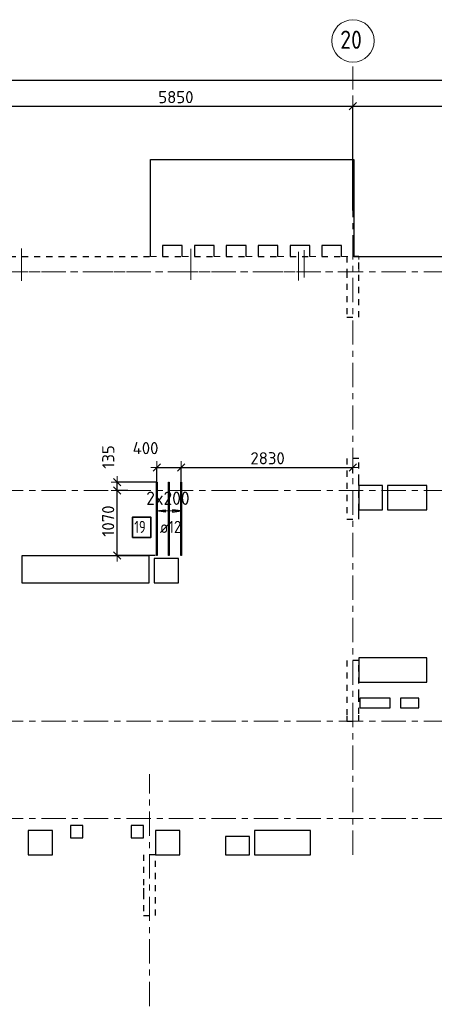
# Model space of a CAD drawing. Header units: metres. Extents: x -38 to 97, y -15 to 21.
# Tile 10 of 114: x 46 to 53, y 4 to 21. Entities that reach past the tile are written whole.
import ezdxf

# ---------------------------------------------------------------- set-up
doc = ezdxf.new("R2010")
doc.units = ezdxf.units.M
doc.header["$PDMODE"] = 65
for name, pattern in [('______11', [0.5, 0.4, -0.05, 0, -0.05]), ('______2', [0.0405, 0.03, -0.0105]), ('______3', [0.5, 0.4, -0.1]), ('______5', [1.1, 0.8, -0.1, 0.1, -0.1])]:
    doc.linetypes.add(name, pattern=pattern)
for name, color, linetype, lineweight in [('XR$2$Осевая линия (1)', 7, '______5', 13), ('XR$2$Размерная линия (1)', 7, 'Continuous', 13), ('XR$4$Балка (1)', 7, '______3', 13), ('XR$4$Перекрытие (1)', 7, 'Continuous', 35), ('XR$4$Размерная линия (1)', 7, 'Continuous', 13)]:
    doc.layers.add(name, color=color, linetype=linetype, lineweight=lineweight)
doc.layers.add('XR$4$Арм.стержн.Доп. Арм ниж.зоны У', color=7, linetype='Continuous', lineweight=35, true_color=0x1cff1c)
doc.layers.add('XR$6$Стена_ бетон несущ.', color=7, linetype='Continuous', lineweight=70, true_color=0xb4b496)
doc.styles.add('ISOCPEUR', font='txt')
doc.dimstyles.new('DIMSTYLE_3', dxfattribs={"dimtxt": 0.2, "dimasz": 0.2, "dimexe": 0, "dimexo": 0, "dimgap": 0.1, "dimtad": 2, "dimdec": 0, "dimlfac": 1000, "dimrnd": 5, "dimzin": 12, "dimdsep": 46, "dimtxsty": 'ISOCPEUR', "dimblk1": 'ALL_ML_STRICH', "dimblk2": 'ALL_ML_STRICH', "dimsah": 1, "dimcen": 0, "dimclrd": 7, "dimclre": 256, "dimclrt": 7, "dimadec": 0, "dimazin": 0, "dimtfac": 1, "dimtdec": 0, "dimtix": 1, "dimtmove": 2, "dimatfit": 3, "dimfxl": 0, "dimtzin": 0, "dimlwd": 0, "dimlwe": -3, "dimarcsym": 0})
doc.dimstyles.new('DIMSTYLE_33', dxfattribs={"dimtxt": 0.2, "dimasz": 0.2, "dimexe": 0, "dimexo": 0, "dimgap": 0.1, "dimtad": 2, "dimdec": 0, "dimlfac": 1000, "dimrnd": 5, "dimzin": 12, "dimdsep": 46, "dimtxsty": 'ISOCPEUR', "dimblk1": 'ALL_ML_STRICH', "dimblk2": 'ALL_ML_STRICH', "dimsah": 1, "dimcen": 0, "dimclrd": 7, "dimclre": 256, "dimclrt": 7, "dimadec": 0, "dimazin": 0, "dimtfac": 1, "dimtdec": 0, "dimtix": 1, "dimtmove": 2, "dimatfit": 3, "dimfxl": 0, "dimtvp": 1.2, "dimtzin": 0, "dimlwd": 0, "dimlwe": -3, "dimarcsym": 0})

# ---------------------------------------------------------------- blocks, each defined once
blk = doc.blocks.new('ALL_ML_STRICH')
at = {"color": 0, "linetype": 'ByBlock', "lineweight": -2}
for p, q in [((-1, 0), (0.5, 0)), ((-0.3, -0.3), (0.3, 0.3)), ((0, -0.5), (0, 0.5))]:
    blk.add_line(p, q, dxfattribs=at)
blk = doc.blocks.new('*D11')
at = {"layer": 'DEFPOINTS', "color": 7, "linetype": 'Continuous', "lineweight": 13, "transparency": 33554687}
for p in [(0.5, 19.557), (0.5, 19.377), (61.6, 17.12)]:
    blk.add_point(p, dxfattribs=at)
at = {"layer": 'XR$2$Размерная линия (1)', "color": 9, "linetype": 'Continuous', "lineweight": -2, "true_color": 0xc7c7c7, "transparency": 33554687}
for p, q in [((0.5, 19.357), (0.5, 19.557)), ((61.6, 17.14), (61.6, 19.557))]:
    blk.add_line(p, q, dxfattribs=at)
at = {"layer": 'XR$2$Размерная линия (1)', "color": 7, "linetype": 'Continuous', "lineweight": -2, "transparency": 33554687}
blk.add_line((0.5, 19.557), (61.6, 19.557), dxfattribs=at)
at = {"layer": 'XR$2$Размерная линия (1)', "color": 7, "linetype": 'Continuous', "lineweight": 13, "transparency": 33554687, "xscale": 0.2, "yscale": 0.2, "zscale": 0.2, "rotation": 180}
blk.add_blockref('ALL_ML_STRICH', (0.5, 19.557), dxfattribs=at)
at = {"layer": 'XR$2$Размерная линия (1)', "color": 7, "linetype": 'Continuous', "lineweight": 13, "transparency": 33554687, "xscale": 0.2, "yscale": 0.2, "zscale": 0.2}
blk.add_blockref('ALL_ML_STRICH', (61.6, 19.557), dxfattribs=at)
at = {"layer": 'XR$2$Размерная линия (1)', "color": 7, "linetype": 'Continuous', "lineweight": 13, "transparency": 33554687, "insert": (31.1, 19.707), "char_height": 0.2, "width": 1, "attachment_point": 5, "style": 'ISOCPEUR'}
blk.add_mtext('\\A1;{61100}', dxfattribs=at)
blk = doc.blocks.new('*D37')
at = {"layer": 'DEFPOINTS', "color": 7, "linetype": 'Continuous', "lineweight": 13, "transparency": 33554687}
for p in [(45.65, 19.126), (45.65, 19.05), (51.5, 17.39)]:
    blk.add_point(p, dxfattribs=at)
at = {"layer": 'XR$2$Размерная линия (1)', "color": 9, "linetype": 'Continuous', "lineweight": -2, "true_color": 0xc7c7c7, "transparency": 33554687}
for p, q in [((45.65, 19.07), (45.65, 19.126)), ((51.5, 17.41), (51.5, 19.126))]:
    blk.add_line(p, q, dxfattribs=at)
at = {"layer": 'XR$2$Размерная линия (1)', "color": 7, "linetype": 'Continuous', "lineweight": -2, "transparency": 33554687}
blk.add_line((45.65, 19.126), (51.5, 19.126), dxfattribs=at)
at = {"layer": 'XR$2$Размерная линия (1)', "color": 7, "linetype": 'Continuous', "lineweight": 13, "transparency": 33554687, "xscale": 0.2, "yscale": 0.2, "zscale": 0.2, "rotation": 180}
blk.add_blockref('ALL_ML_STRICH', (45.65, 19.126), dxfattribs=at)
at = {"layer": 'XR$2$Размерная линия (1)', "color": 7, "linetype": 'Continuous', "lineweight": 13, "transparency": 33554687, "xscale": 0.2, "yscale": 0.2, "zscale": 0.2}
blk.add_blockref('ALL_ML_STRICH', (51.5, 19.126), dxfattribs=at)
at = {"layer": 'XR$2$Размерная линия (1)', "color": 7, "linetype": 'Continuous', "lineweight": 13, "transparency": 33554687, "insert": (48.585, 19.276), "char_height": 0.2, "width": 0.8, "attachment_point": 5, "style": 'ISOCPEUR'}
blk.add_mtext('\\A1;{5850}', dxfattribs=at)
blk = doc.blocks.new('*D38')
at = {"layer": 'DEFPOINTS', "color": 7, "linetype": 'Continuous', "lineweight": 13, "transparency": 33554687}
for p in [(51.5, 19.126), (51.5, 17.39), (61.6, 17.491)]:
    blk.add_point(p, dxfattribs=at)
at = {"layer": 'XR$2$Размерная линия (1)', "color": 9, "linetype": 'Continuous', "lineweight": -2, "true_color": 0xc7c7c7, "transparency": 33554687}
for p, q in [((51.5, 17.41), (51.5, 19.126)), ((61.6, 17.511), (61.6, 19.126))]:
    blk.add_line(p, q, dxfattribs=at)
at = {"layer": 'XR$2$Размерная линия (1)', "color": 7, "linetype": 'Continuous', "lineweight": -2, "transparency": 33554687}
blk.add_line((51.5, 19.126), (61.6, 19.126), dxfattribs=at)
at = {"layer": 'XR$2$Размерная линия (1)', "color": 7, "linetype": 'Continuous', "lineweight": 13, "transparency": 33554687, "xscale": 0.2, "yscale": 0.2, "zscale": 0.2, "rotation": 180}
blk.add_blockref('ALL_ML_STRICH', (51.5, 19.126), dxfattribs=at)
at = {"layer": 'XR$2$Размерная линия (1)', "color": 7, "linetype": 'Continuous', "lineweight": 13, "transparency": 33554687, "xscale": 0.2, "yscale": 0.2, "zscale": 0.2}
blk.add_blockref('ALL_ML_STRICH', (61.6, 19.126), dxfattribs=at)
at = {"layer": 'XR$2$Размерная линия (1)', "color": 7, "linetype": 'Continuous', "lineweight": 13, "transparency": 33554687, "insert": (56.6, 19.276), "char_height": 0.2, "width": 1, "attachment_point": 5, "style": 'ISOCPEUR'}
blk.add_mtext('\\A1;{10100}', dxfattribs=at)
blk = doc.blocks.new('*D265')
at = {"layer": 'DEFPOINTS', "color": 7, "linetype": 'Continuous', "lineweight": 13, "transparency": 33554687}
for p in [(48.27, 13.179), (48.27, 12.885), (48.67, 12.885)]:
    blk.add_point(p, dxfattribs=at)
at = {"layer": 'XR$4$Размерная линия (1)', "color": 9, "linetype": 'Continuous', "lineweight": -2, "true_color": 0xc7c7c7, "transparency": 33554687}
for p, q in [((48.27, 12.905), (48.27, 13.179)), ((48.67, 12.905), (48.67, 13.179))]:
    blk.add_line(p, q, dxfattribs=at)
at = {"layer": 'XR$4$Размерная линия (1)', "color": 7, "linetype": 'Continuous', "lineweight": -2, "transparency": 33554687}
blk.add_line((48.27, 13.179), (48.67, 13.179), dxfattribs=at)
at = {"layer": 'XR$4$Размерная линия (1)', "color": 7, "linetype": 'Continuous', "lineweight": 13, "transparency": 33554687, "xscale": 0.2, "yscale": 0.2, "zscale": 0.2, "rotation": 180}
blk.add_blockref('ALL_ML_STRICH', (48.27, 13.179), dxfattribs=at)
at = {"layer": 'XR$4$Размерная линия (1)', "color": 7, "linetype": 'Continuous', "lineweight": 13, "transparency": 33554687, "xscale": 0.2, "yscale": 0.2, "zscale": 0.2}
blk.add_blockref('ALL_ML_STRICH', (48.67, 13.179), dxfattribs=at)
at = {"layer": 'XR$4$Размерная линия (1)', "color": 7, "linetype": 'Continuous', "lineweight": 13, "transparency": 33554687, "insert": (48.085, 13.496), "char_height": 0.2, "width": 0.6, "attachment_point": 5, "style": 'ISOCPEUR'}
blk.add_mtext('\\A1;{400}', dxfattribs=at)
blk = doc.blocks.new('*D266')
at = {"layer": 'DEFPOINTS', "color": 7, "linetype": 'Continuous', "lineweight": 13, "transparency": 33554687}
for p in [(48.67, 13.179), (51.5, 13.068), (48.67, 12.885)]:
    blk.add_point(p, dxfattribs=at)
at = {"layer": 'XR$4$Размерная линия (1)', "color": 9, "linetype": 'Continuous', "lineweight": -2, "true_color": 0xc7c7c7, "transparency": 33554687}
for p, q in [((48.67, 12.905), (48.67, 13.179)), ((51.5, 13.088), (51.5, 13.179))]:
    blk.add_line(p, q, dxfattribs=at)
at = {"layer": 'XR$4$Размерная линия (1)', "color": 7, "linetype": 'Continuous', "lineweight": -2, "transparency": 33554687}
blk.add_line((48.67, 13.179), (51.5, 13.179), dxfattribs=at)
at = {"layer": 'XR$4$Размерная линия (1)', "color": 7, "linetype": 'Continuous', "lineweight": 13, "transparency": 33554687, "xscale": 0.2, "yscale": 0.2, "zscale": 0.2, "rotation": 180}
blk.add_blockref('ALL_ML_STRICH', (48.67, 13.179), dxfattribs=at)
at = {"layer": 'XR$4$Размерная линия (1)', "color": 7, "linetype": 'Continuous', "lineweight": 13, "transparency": 33554687, "xscale": 0.2, "yscale": 0.2, "zscale": 0.2}
blk.add_blockref('ALL_ML_STRICH', (51.5, 13.179), dxfattribs=at)
at = {"layer": 'XR$4$Размерная линия (1)', "color": 7, "linetype": 'Continuous', "lineweight": 13, "transparency": 33554687, "insert": (50.095, 13.329), "char_height": 0.2, "width": 0.8, "attachment_point": 5, "style": 'ISOCPEUR'}
blk.add_mtext('\\A1;{2830}', dxfattribs=at)
blk = doc.blocks.new('*D275')
at = {"layer": 'DEFPOINTS', "color": 7, "linetype": 'Continuous', "lineweight": 13, "transparency": 33554687}
for p in [(47.811, 12.8), (47.619, 11.73), (48.264, 11.73)]:
    blk.add_point(p, dxfattribs=at)
at = {"layer": 'XR$4$Размерная линия (1)', "color": 9, "linetype": 'Continuous', "lineweight": -2, "true_color": 0xc7c7c7, "transparency": 33554687}
for p, q in [((47.791, 12.8), (47.619, 12.8)), ((48.244, 11.73), (47.619, 11.73))]:
    blk.add_line(p, q, dxfattribs=at)
at = {"layer": 'XR$4$Размерная линия (1)', "color": 7, "linetype": 'Continuous', "lineweight": -2, "transparency": 33554687}
blk.add_line((47.619, 11.73), (47.619, 12.8), dxfattribs=at)
at = {"layer": 'XR$4$Размерная линия (1)', "color": 7, "linetype": 'Continuous', "lineweight": 13, "transparency": 33554687, "xscale": 0.2, "yscale": 0.2, "zscale": 0.2}
for p, rotation in [((47.619, 12.8), 90), ((47.619, 11.73), 270)]:
    blk.add_blockref('ALL_ML_STRICH', p, dxfattribs=dict(at, rotation=rotation))
at = {"layer": 'XR$4$Размерная линия (1)', "color": 7, "linetype": 'Continuous', "lineweight": 13, "transparency": 33554687, "insert": (47.469, 12.295), "char_height": 0.2, "width": 0.8, "attachment_point": 5, "rotation": 90, "style": 'ISOCPEUR'}
blk.add_mtext('\\A1;{1070}', dxfattribs=at)
blk = doc.blocks.new('*D276')
at = {"layer": 'DEFPOINTS', "color": 7, "linetype": 'Continuous', "lineweight": 13, "transparency": 33554687}
for p in [(48.276, 12.936), (47.619, 12.8), (47.811, 12.8)]:
    blk.add_point(p, dxfattribs=at)
at = {"layer": 'XR$4$Размерная линия (1)', "color": 9, "linetype": 'Continuous', "lineweight": -2, "true_color": 0xc7c7c7, "transparency": 33554687}
for p, q in [((48.256, 12.936), (47.619, 12.936)), ((47.791, 12.8), (47.619, 12.8))]:
    blk.add_line(p, q, dxfattribs=at)
at = {"layer": 'XR$4$Размерная линия (1)', "color": 7, "linetype": 'Continuous', "lineweight": -2, "transparency": 33554687}
blk.add_line((47.619, 12.8), (47.619, 12.936), dxfattribs=at)
at = {"layer": 'XR$4$Размерная линия (1)', "color": 7, "linetype": 'Continuous', "lineweight": 13, "transparency": 33554687, "xscale": 0.2, "yscale": 0.2, "zscale": 0.2}
for p, rotation in [((47.619, 12.936), 90), ((47.619, 12.8), 270)]:
    blk.add_blockref('ALL_ML_STRICH', p, dxfattribs=dict(at, rotation=rotation))
at = {"layer": 'XR$4$Размерная линия (1)', "color": 7, "linetype": 'Continuous', "lineweight": 13, "transparency": 33554687, "insert": (47.471, 13.35), "char_height": 0.2, "width": 0.6, "attachment_point": 5, "rotation": 90, "style": 'ISOCPEUR'}
blk.add_mtext('\\A1;{135}', dxfattribs=at)

msp = doc.modelspace()

# ---------------------------------------------------------------- linework, layer by layer
at = {"color": 52, "linetype": 'Continuous', "lineweight": 13, "transparency": 33554687}
for p, q in [((46.043, 16.7808), (46.043, 16.2508)), ((48.8293, 16.778), (48.8293, 16.268)), ((50.6053, 16.7262), (50.6053, 16.2562)), ((50.6969, 16.7563), (50.6969, 16.3063)), ((48.8293, 16.6709), (48.8293, 16.268))]:
    msp.add_line(p, q, dxfattribs=at)
at = {"layer": 'XR$2$Осевая линия (1)', "color": 253, "linetype": '______11', "lineweight": 13, "true_color": 0xa0a0a0, "transparency": 33554687}
for p, q in [((51.5, 6.8), (51.5, 19.78)), ((-2.63, 16.4), (62.6, 16.4)), ((-2.63, 12.8), (62.6, 12.8)), ((-2.63, 9), (62.6, 9)), ((48.15, -3.39), (48.15, 8.13)), ((-2.63, 7.4), (62.6, 7.4))]:
    msp.add_line(p, q, dxfattribs=at)
at = {"layer": 'XR$2$Осевая линия (1)', "color": 7, "linetype": 'Continuous', "lineweight": 13, "transparency": 33554687}
msp.add_circle((51.5018, 20.2012), 0.3493, dxfattribs=at)
at = {"layer": 'XR$4$Арм.стержн.Доп. Арм ниж.зоны У', "color": 253, "linetype": 'Continuous', "lineweight": -3, "true_color": 0xa0a0a0, "transparency": 33554687}
for p, q in [((48.27, 12.461), (48.27, 12.561)), ((48.67, 12.461), (48.67, 12.561)), ((48.27, 12.461), (48.27, 12.361)), ((48.67, 12.461), (48.67, 12.361))]:
    msp.add_line(p, q, dxfattribs=at)
at = {"layer": 'XR$4$Арм.стержн.Доп. Арм ниж.зоны У', "color": 7, "linetype": 'Continuous', "lineweight": 25, "transparency": 33554687}
for p, q in [((48.27, 12.461), (48.41, 12.481)), ((48.41, 12.441), (48.27, 12.461)), ((48.41, 12.481), (48.41, 12.441)), ((48.67, 12.461), (48.53, 12.481)), ((48.53, 12.481), (48.53, 12.441)), ((48.53, 12.441), (48.67, 12.461))]:
    msp.add_line(p, q, dxfattribs=at)
at = {"layer": 'XR$4$Арм.стержн.Доп. Арм ниж.зоны У', "color": 7, "linetype": 'Continuous', "lineweight": 13, "transparency": 33554687}
for p, q in [((48.27, 12.461), (48.27, 12.461)), ((48.27, 12.461), (48.67, 12.461)), ((48.67, 12.461), (48.67, 12.461))]:
    msp.add_line(p, q, dxfattribs=at)
at = {"layer": 'XR$4$Арм.стержн.Доп. Арм ниж.зоны У', "color": 34, "linetype": 'Continuous', "lineweight": 25, "transparency": 33554687}
for points in [[(48.264, 11.7301), (48.264, 12.9361), (48.276, 12.9361), (48.276, 11.7301), (48.264, 11.7301)], [(48.464, 11.7301), (48.464, 12.9361), (48.476, 12.9361), (48.476, 11.7301), (48.464, 11.7301)], [(48.664, 11.7301), (48.664, 12.9361), (48.676, 12.9361), (48.676, 11.7301), (48.664, 11.7301)]]:
    msp.add_lwpolyline(points, dxfattribs=at)
at = {"layer": 'XR$4$Арм.стержн.Доп. Арм ниж.зоны У', "color": 7, "linetype": 'Continuous', "lineweight": 35, "transparency": 33554687}
msp.add_lwpolyline([(47.8681, 12.0254), (48.1748, 12.0254), (48.1748, 12.3587), (47.8681, 12.3587), (47.8681, 12.0254)], dxfattribs=at)
at = {"layer": 'XR$4$Балка (1)', "color": 7, "linetype": '______2', "lineweight": 25, "transparency": 33554687}
for p, q in [((45.65, 16.6502), (48.165, 16.6502)), ((48.365, 16.6502), (48.69, 16.6502)), ((48.89, 16.6502), (49.215, 16.6502)), ((49.415, 16.6502), (49.74, 16.6502)), ((49.94, 16.6502), (50.265, 16.6502)), ((50.465, 16.6502), (50.79, 16.6502)), ((50.99, 16.6502), (51.315, 16.6502)), ((51.515, 16.6502), (51.6, 16.6502))]:
    msp.add_line(p, q, dxfattribs=at)
at = {"layer": 'XR$4$Балка (1)', "color": 7, "linetype": '______2', "lineweight": 18, "transparency": 33554687}
for p, q in [((51.6, 16.4002), (51.6, 16.6502)), ((45.65, 16.4002), (51.6, 16.4002))]:
    msp.add_line(p, q, dxfattribs=at)
at = {"layer": 'XR$4$Перекрытие (1)', "color": 7, "linetype": 'Continuous', "lineweight": 25, "transparency": 33554687}
for p, q in [((48.165, 16.8302), (48.165, 18.2502)), ((48.165, 18.2502), (51.515, 18.2502)), ((51.515, 18.2502), (51.515, 16.8302)), ((48.165, 16.6502), (48.165, 16.8302)), ((48.69, 16.8302), (48.365, 16.8302)), ((48.365, 16.8302), (48.365, 16.6502)), ((48.69, 16.6502), (48.69, 16.8302)), ((49.215, 16.8302), (48.89, 16.8302)), ((48.89, 16.8302), (48.89, 16.6502)), ((49.215, 16.6502), (49.215, 16.8302)), ((49.74, 16.8302), (49.415, 16.8302)), ((49.415, 16.8302), (49.415, 16.6502)), ((49.74, 16.6502), (49.74, 16.8302)), ((50.265, 16.8302), (49.94, 16.8302)), ((49.94, 16.8302), (49.94, 16.6502)), ((50.265, 16.6502), (50.265, 16.8302)), ((50.79, 16.8302), (50.465, 16.8302)), ((50.465, 16.8302), (50.465, 16.6502)), ((50.79, 16.6502), (50.79, 16.8302)), ((51.315, 16.8302), (50.99, 16.8302)), ((50.99, 16.8302), (50.99, 16.6502)), ((51.315, 16.6502), (51.315, 16.8302)), ((51.515, 16.8302), (51.515, 16.6502)), ((51.6, 16.6502), (61.85, 16.6502)), ((51.99, 12.8802), (51.6, 12.8801)), ((51.6, 12.8801), (51.6, 12.4801)), ((51.99, 12.4802), (51.99, 12.8802)), ((52.07, 12.8802), (52.07, 12.4802)), ((52.72, 12.8802), (52.07, 12.8802)), ((52.72, 12.4802), (52.72, 12.8802)), ((51.6, 12.4801), (51.99, 12.4802)), ((52.07, 12.4802), (52.72, 12.4802)), ((46.0469, 11.7202), (46.0469, 11.2802)), ((48.1469, 11.7202), (46.0469, 11.7202)), ((48.1469, 11.2802), (48.1469, 11.7202)), ((48.2269, 11.6802), (48.2269, 11.2802)), ((48.6269, 11.6802), (48.2269, 11.6802)), ((48.6269, 11.2802), (48.6269, 11.6802)), ((46.0469, 11.2802), (48.1469, 11.2802)), ((48.2269, 11.2802), (48.6269, 11.2802)), ((51.6, 10.0404), (51.6, 9.6404)), ((52.72, 10.0404), (51.6, 10.0404)), ((52.72, 9.6404), (52.72, 10.0404)), ((51.6, 9.6404), (52.72, 9.6404)), ((51.6156, 9.3795), (51.6156, 9.2195)), ((52.1156, 9.3795), (51.6156, 9.3795)), ((52.1156, 9.2195), (52.1156, 9.3795)), ((52.2856, 9.3795), (52.2856, 9.2195)), ((52.5856, 9.3795), (52.2856, 9.3795)), ((52.5856, 9.2195), (52.5856, 9.3795)), ((51.6156, 9.2195), (52.1156, 9.2195)), ((52.2856, 9.2195), (52.5856, 9.2195)), ((46.15, 7.2002), (46.15, 6.8002)), ((46.55, 7.2002), (46.15, 7.2002)), ((46.55, 6.8002), (46.55, 7.2002)), ((47.0502, 7.2803), (46.8502, 7.2802)), ((46.8502, 7.2802), (46.8502, 7.0802)), ((47.0502, 7.0803), (47.0502, 7.2803)), ((48.0502, 7.2803), (47.8502, 7.2802)), ((47.8502, 7.2802), (47.8502, 7.0802)), ((48.0502, 7.0803), (48.0502, 7.2803)), ((48.25, 7.2002), (48.25, 6.8002)), ((48.65, 7.2002), (48.25, 7.2002)), ((48.65, 6.8002), (48.65, 7.2002)), ((49.88, 7.2002), (49.88, 6.8002)), ((50.8, 7.2002), (49.88, 7.2002)), ((50.8, 6.8002), (50.8, 7.2002)), ((46.8502, 7.0802), (47.0502, 7.0803)), ((47.8502, 7.0802), (48.0502, 7.0803)), ((49.4, 7.1002), (49.4, 6.8002)), ((49.8, 7.1002), (49.4, 7.1002)), ((49.8, 6.8002), (49.8, 7.1002)), ((46.15, 6.8002), (46.55, 6.8002)), ((48.25, 6.8002), (48.65, 6.8002)), ((49.4, 6.8002), (49.8, 6.8002)), ((49.88, 6.8002), (50.8, 6.8002))]:
    msp.add_line(p, q, dxfattribs=at)
at = {"layer": 'XR$4$Перекрытие (1)', "color": 7, "linetype": '______2', "lineweight": 18, "transparency": 33554687}
for p, q in [((48.165, 16.6502), (48.365, 16.6502)), ((48.69, 16.6502), (48.89, 16.6502)), ((49.215, 16.6502), (49.415, 16.6502)), ((49.74, 16.6502), (49.94, 16.6502)), ((50.265, 16.6502), (50.465, 16.6502)), ((50.79, 16.6502), (50.99, 16.6502)), ((51.315, 16.6502), (51.515, 16.6502))]:
    msp.add_line(p, q, dxfattribs=at)
at = {"layer": 'XR$6$Стена_ бетон несущ.', "color": 253, "linetype": '______2', "lineweight": -3, "true_color": 0xa0a0a0, "transparency": 33554687}
for p, q in [((51.4, 16.65), (51.4, 16.4)), ((51.6, 16.65), (51.4, 16.65)), ((51.6, 15.65), (51.6, 16.65)), ((51.4, 16.4), (51.4, 15.65)), ((51.4, 15.65), (51.6, 15.65)), ((51.4, 13.325), (51.4, 12.325)), ((51.6, 13.325), (51.4, 13.325)), ((51.6, 12.9596), (51.6, 13.325)), ((51.6, 12.8796), (51.6, 12.9596)), ((51.6, 12.48), (51.6, 12.8796)), ((51.4, 12.325), (51.6, 12.325)), ((51.6, 12.4), (51.6, 12.48)), ((51.6, 12.325), (51.6, 12.4)), ((51.4, 10), (51.4, 9.08)), ((51.6, 10), (51.4, 10)), ((51.6, 9.6201), (51.6, 10)), ((51.6, 9.4201), (51.6, 9.6201)), ((51.6, 9.12), (51.6, 9.4201)), ((51.4, 9.08), (51.4, 9)), ((51.6, 9), (51.6, 9.12)), ((51.4, 9), (51.6, 9)), ((48.25, 6.8), (48.05, 6.8)), ((48.05, 6.8), (48.05, 6.6)), ((48.25, 6.6), (48.25, 6.8)), ((48.05, 6.6), (48.05, 6.25)), ((48.25, 5.8), (48.25, 6.6)), ((48.05, 6.25), (48.05, 6.17)), ((48.05, 6.17), (48.05, 5.8)), ((48.05, 5.8), (48.25, 5.8))]:
    msp.add_line(p, q, dxfattribs=at)

# ---------------------------------------------------------------- texts
at = {"layer": 'XR$2$Осевая линия (1)', "color": 7, "linetype": 'Continuous', "lineweight": 13, "transparency": 33554687, "insert": (51.2918, 20.0707), "char_height": 0.3, "width": 0.550812, "attachment_point": 7, "style": 'ISOCPEUR'}
msp.add_mtext('\\W0.87;20', dxfattribs=at)
at = {"layer": 'XR$4$Арм.стержн.Доп. Арм ниж.зоны У', "color": 7, "linetype": 'Continuous', "lineweight": 13, "transparency": 33554687, "insert": (48.096, 12.561), "char_height": 0.22, "width": 0.873359, "attachment_point": 7, "style": 'ISOCPEUR'}
msp.add_mtext('\\W0.95;2x200', dxfattribs=at)
at = {"layer": 'XR$4$Арм.стержн.Доп. Арм ниж.зоны У', "color": 7, "linetype": 'Continuous', "lineweight": 25, "transparency": 33554687, "char_height": 0.2, "attachment_point": 7, "style": 'ISOCPEUR'}
for s, insert, width in [('\\W0.75;19', (47.9014, 12.0987), 0.314854), ('\\W0.89; ø12 ', (48.2081, 12.0987), 0.749105)]:
    msp.add_mtext(s, dxfattribs=dict(at, insert=insert, width=width))

# ---------------------------------------------------------------- dimensions: what is measured, and where the dimension line sits
at = {"layer": 'XR$2$Размерная линия (1)', "color": 7, "linetype": 'Continuous', "lineweight": 13, "transparency": 33554687}
for base, p1, p2, picture, middle in [((61.6, 19.5574), (0.5, 19.3568), (61.6, 17.1397), '*D11', (31.1, 19.7074)), ((51.5, 19.1261), (45.65, 19.0702), (51.5, 17.4096), '*D37', (48.585, 19.2761)), ((61.6, 19.1261), (51.5, 17.4096), (61.6, 17.5112), '*D38', (56.6, 19.2761))]:
    dim = msp.add_linear_dim(base=base, p1=p1, p2=p2, dimstyle='DIMSTYLE_3', override={"dimpost": '<>', "dimclrd": 7, "dimclre": 9, "dimclrt": 7, "dimlwd": 0, "dimlwe": 65533}, dxfattribs=at)
    dim.commit()
    dim.dimension.update_dxf_attribs({"geometry": picture, "text_midpoint": middle, "dimtype": 160})
at = {"layer": 'XR$4$Размерная линия (1)', "color": 7, "linetype": 'Continuous', "lineweight": 13, "transparency": 33554687}
for base, p1, p2, dimstyle, picture, middle in [((47.6194, 12.9361), (47.7915, 12.8), (48.256, 12.9361), 'DIMSTYLE_33', '*D276', (47.471, 13.3497)), ((47.6194, 12.8), (48.244, 11.7301), (47.7915, 12.8), 'DIMSTYLE_3', '*D275', (47.4694, 12.2951))]:
    dim = msp.add_linear_dim(base=base, p1=p1, p2=p2, angle=90, dimstyle=dimstyle, override={"dimpost": '<>', "dimclrd": 7, "dimclre": 9, "dimclrt": 7, "dimlwd": 0, "dimlwe": 65533}, dxfattribs=at)
    dim.commit()
    dim.dimension.update_dxf_attribs({"geometry": picture, "text_midpoint": middle, "dimtype": 160})
for base, p1, p2, dimstyle, picture, middle in [((48.67, 13.1794), (48.27, 12.9055), (48.67, 12.9055), 'DIMSTYLE_33', '*D265', (48.0852, 13.4956)), ((51.5, 13.1794), (48.67, 12.9055), (51.5, 13.0879), 'DIMSTYLE_3', '*D266', (50.095, 13.3294))]:
    dim = msp.add_linear_dim(base=base, p1=p1, p2=p2, dimstyle=dimstyle, override={"dimpost": '<>', "dimclrd": 7, "dimclre": 9, "dimclrt": 7, "dimlwd": 0, "dimlwe": 65533}, dxfattribs=at)
    dim.commit()
    dim.dimension.update_dxf_attribs({"geometry": picture, "text_midpoint": middle, "dimtype": 160})

doc.saveas('drawing.dxf')
